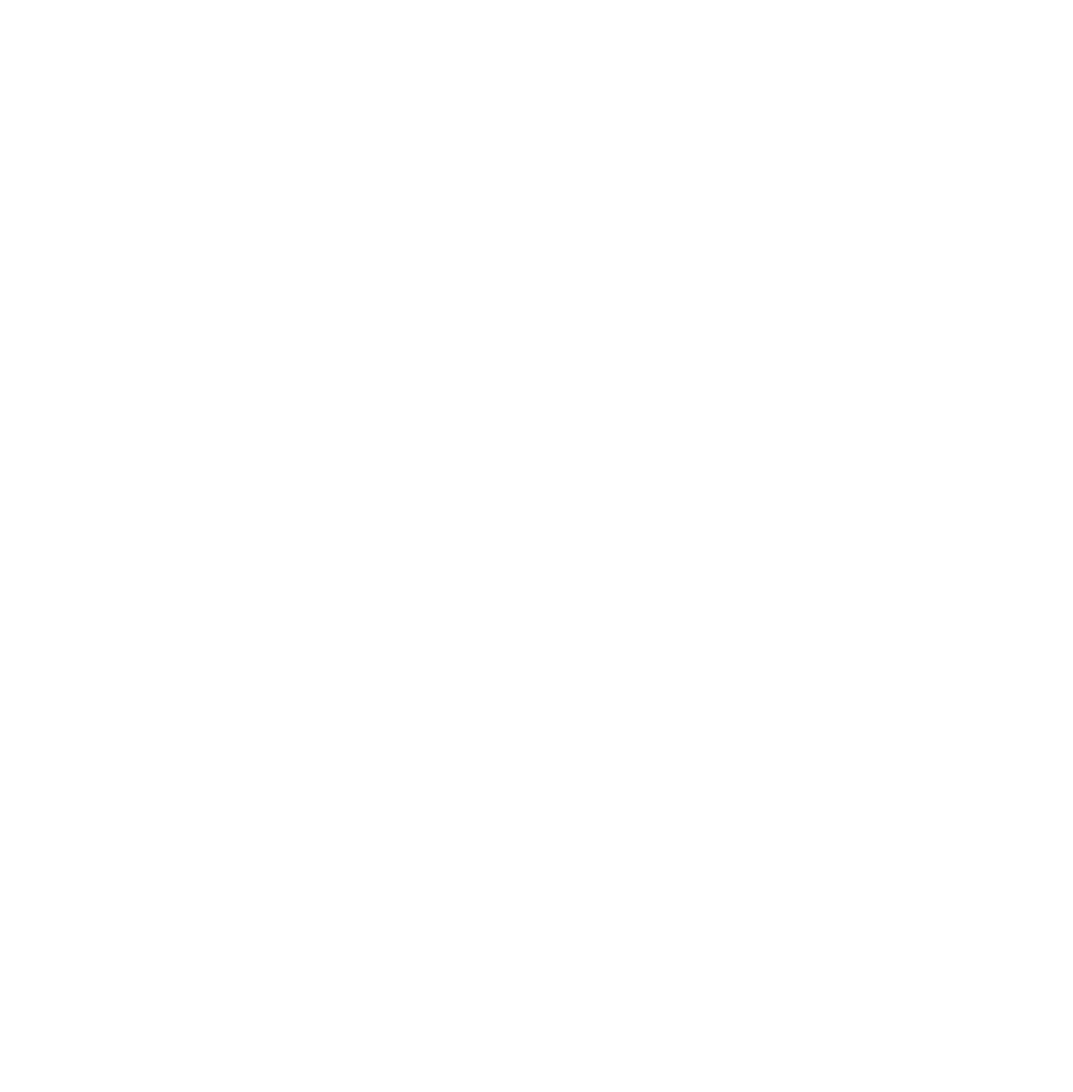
# Model space of a CAD drawing. Extents: x -11758 to 4934791, y -233543 to 1826789.
# Tile 79 of 107: x 193381 to 249039, y 209709 to 266403. Entities that reach past the tile are written whole.
import ezdxf

# ---------------------------------------------------------------- set-up
doc = ezdxf.new("R2010")
doc.units = 0
doc.header["$LTSCALE"] = 800
doc.header["$MEASUREMENT"] = 0
doc.layers.get('0').update_dxf_attribs({"linetype": 'CONTINUOUS'})
doc.layers.add('T', color=3, linetype='CONTINUOUS', lineweight=15)
doc.layers.add('TEXT', color=3, linetype='CONTINUOUS', lineweight=15)
doc.styles.add('ROMANC', font='romanc')
doc.styles.add('ROMANS', font='ISO9.shx', dxfattribs={"width": 0.8})
doc.styles.add('S3', font='ROMANS1.SHX', dxfattribs={"width": 0.8})

msp = doc.modelspace()

# ---------------------------------------------------------------- texts
at = {"insert": (89355.2, 244767.3), "char_height": 300, "attachment_point": 1, "style": 'ROMANS'}
msp.add_mtext_dynamic_manual_height_columns('\\pi407.49;MONORAIL FOR PANEL \\PHANDLING BOTTOM OF \\P\\pi676.07;MONORAIL @ 27.2M', width=4849.273, gutter_width=2000, heights=[0], dxfattribs=at)
at = {"layer": 'T', "char_height": 400, "attachment_point": 1}
for s, insert, width, style in [('\\pi1047.9;OPENINGS FOR LPBP VALVES', (57793.7, 266395.5), 9181.506, 'S3'), ('\\pi403.47; ROOF OF AHU \\P\\pi346.33;ROOM AT 27.0M', (104556.9, 225111.3), 5702.174, 'ROMANC')]:
    msp.add_mtext(s, dxfattribs=dict(at, insert=insert, width=width, style=style))
at = {"layer": 'T', "insert": (109869.9, 244442.3), "char_height": 400, "attachment_point": 1, "style": 'ROMANC'}
msp.add_mtext_dynamic_manual_height_columns('\\pi65.491;COOLING TOWER ETC \\P\\pi579.78;AT ROOF OF CER', width=6702.411, gutter_width=2000, heights=[0], dxfattribs=at)
at = {"layer": 'TEXT', "char_height": 450, "attachment_point": 1, "style": 'ROMANS'}
for s, insert, width in [('\\pi229.15;COLUMNS TO BE RAISED UPTO \\P\\pi1437.7;33.0M FOR PROVIDING \\P\\pi417.72;SUPPORTING STRUCTURE FOR  \\P\\pi512.01;CRITICAL PIPING AND POWER \\P\\pi2629.1;CYCLE PIPING', (85178.7, 236598.7), 8892.585), ('\\pi-450,l450;{\\Fromans|c0;1. ALL DIMENSIONS ARE IN MM & ELEVATIONS IN METERS UNLESS STATED OTHERWISE. \\P\\pi-900,l900;2. ALL ELEVATIONS ARE WITH RESPECT TO TG HALL 0.0M WHICH CORRESPONDS TO    RL(+)219.0M  \\P3. ALL CIVIL DETAILS SUCH AS DOORS/WALLS/CLADDINGS/OPENINGS/TOILETS/ STAIRCASES/LIFT ETC. ARE INDICATIVE ONLY & FOR EXACT DETAILS REFER CIVIL/ARCHITECTURE DRAWINGS. \\P4. CIVIL TO PROVIDE 2NOs. EPS (TOS) 250MM WIDEx13800MM LONG FOR HPH-5, 250MM WIDEx16300MM LONG FOR HPH-6 FOR MOVEMENT OF HP.HEATERS AS PER LOCATION SHOWN IN THE DWG. }', (139240.4, 233422.1), 25083.616)]:
    msp.add_mtext(s, dxfattribs=dict(at, insert=insert, width=width))
at = {"layer": 'TEXT', "color": 4, "insert": (93858.4, 222589.9), "char_height": 400, "width": 1742.273, "attachment_point": 1, "style": 'ROMANS'}
msp.add_mtext('\\pi215.9;DMCW  \\P\\pi292.09;TANK \\P\\pi64.47;{\\H0.875x;10 Cu.M}', dxfattribs=at)

doc.saveas('drawing.dxf')
